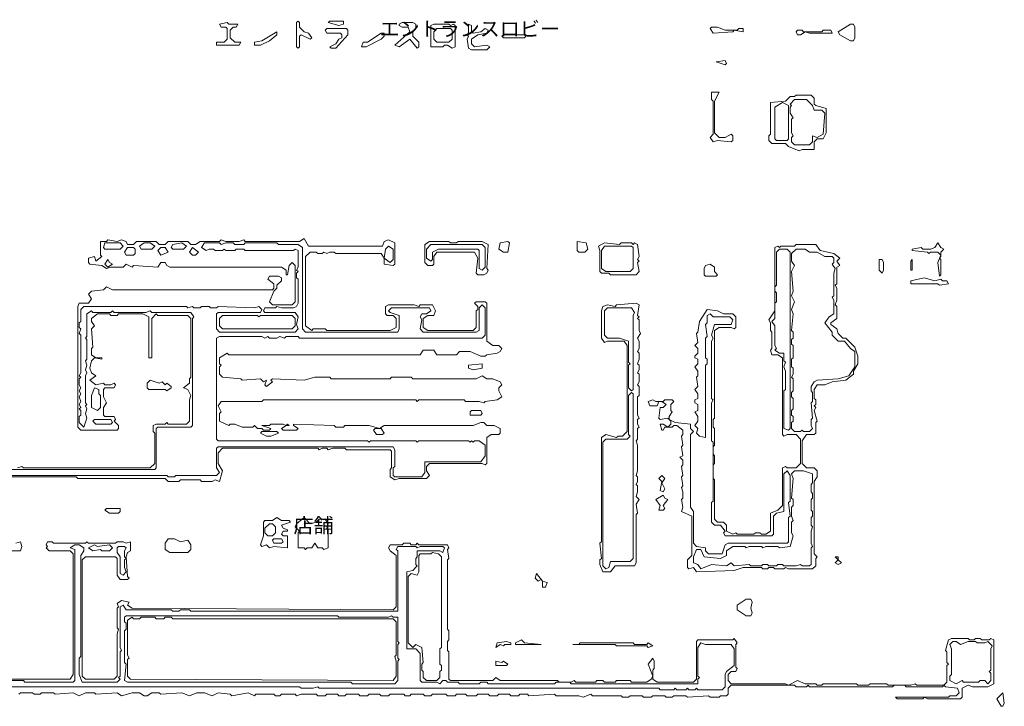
# Model space of a CAD drawing. Header units: millimetres. Extents: x -1438 to 61027, y -4147 to 36493.
# Tile 3 of 4: x 34212 to 61027, y -411 to 18285. Entities that reach past the tile are written whole.
import ezdxf

# ---------------------------------------------------------------- set-up
doc = ezdxf.new("R2010")
doc.units = ezdxf.units.MM
doc.layers.add('EDITABLE_ROOM_LABELS', color=7, linetype='Continuous', lineweight=18, true_color=0x50555f)
doc.layers.add('RASTER_CONTOURS', color=7, linetype='Continuous', lineweight=18, true_color=0x50555f)
doc.styles.add('JAPANESE', font='msgothic.ttc')

msp = doc.modelspace()

# ---------------------------------------------------------------- linework, layer by layer
at = {"layer": 'RASTER_CONTOURS'}
for points in [[(41795, 18247), (41753, 18205), (41753, 17548), (41795, 17507), (41836, 17548), (41836, 17836), (41877, 17877), (42123, 17753), (42164, 17795), (42082, 17918), (41959, 17959), (41836, 18082), (41836, 18205)], [(42616, 18205), (42904, 18123), (43027, 18164), (43027, 18247), (42658, 18247)], [(39658, 18164), (39699, 18082), (39822, 18082), (39863, 18041), (39863, 17753), (39781, 17671), (39575, 17671), (39575, 17589), (40192, 17589), (40233, 17671), (40068, 17671), (39945, 17795), (39945, 18000), (40027, 18082), (40110, 18082), (40151, 18164), (39904, 18164), (39863, 18205)], [(42534, 18000), (42575, 17918), (42945, 17918), (42986, 17877), (42986, 17795), (42904, 17753), (42822, 17630), (42658, 17548), (42699, 17507), (42822, 17507), (43151, 17877), (43151, 18000), (43110, 18041), (42575, 18041)], [(44548, 18164), (44548, 18123), (44630, 18082), (44795, 18082), (44836, 17959), (44425, 17589), (44548, 17548), (44836, 17753), (45041, 17507), (45082, 17548), (45082, 17671), (44918, 17836), (44918, 17959), (45000, 18041), (45000, 18164), (44918, 18205), (44630, 18205)], [(45411, 18123), (45411, 17548), (45740, 17548), (45781, 17589), (45863, 17589), (45986, 17507), (46068, 17548), (46068, 18123), (46027, 18164), (45945, 18123), (45904, 18164), (45493, 18164)], [(45493, 17959), (45575, 18041), (45945, 18041), (45986, 18000), (45986, 17753), (45904, 17671), (45575, 17671), (45493, 17753)], [(46438, 18164), (46438, 17918), (46397, 17877), (46438, 17836), (46397, 17753), (46438, 17507), (46521, 17466), (46932, 17466), (47014, 17548), (46932, 17589), (46603, 17548), (46521, 17630), (46521, 17753), (46685, 17877), (46932, 17918), (46973, 18000), (46890, 18041), (46767, 17959), (46562, 17918), (46521, 17959), (46521, 18123)], [(53014, 18041), (53096, 17918), (53630, 17959), (53671, 18000), (53918, 17959), (53918, 18041), (53795, 18041), (53753, 18000), (53425, 18000), (53219, 18082), (53055, 18082)], [(55356, 17959), (55397, 17877), (55479, 17877), (55603, 17959), (55726, 17918), (56342, 17918), (56301, 18000), (56096, 18000), (56055, 17959), (55562, 17959), (55521, 18000), (55397, 18000)], [(56507, 17959), (56548, 17877), (56836, 17712), (56918, 17712), (56959, 17795), (56959, 18082), (56918, 18164), (56836, 18164)], [(41219, 17959), (40808, 17712), (40603, 17671), (40603, 17589), (40767, 17589), (41014, 17712), (41219, 17877)], [(44137, 17918), (44055, 17918), (43685, 17671), (43562, 17671), (43521, 17548), (43644, 17548), (44055, 17753), (44137, 17836)], [(47342, 17836), (47384, 17795), (47959, 17795), (48000, 17836), (47959, 17877), (47384, 17877)], [(53466, 17096), (53425, 17178), (53178, 17137), (53425, 17055)], [(53055, 16315), (53055, 16110), (53096, 16068), (53096, 15164), (53014, 15082), (53096, 14959), (53219, 15000), (53589, 14959), (53630, 15000), (53630, 15123), (53589, 15164), (53425, 15082), (53260, 15082), (53137, 15205), (53137, 16068), (53260, 16315)], [(54658, 16027), (54658, 15164), (54616, 15123), (54616, 15000), (54699, 14918), (55068, 14918), (55151, 14836), (55438, 14712), (55521, 14753), (55849, 14753), (55849, 14959), (55932, 15041), (56096, 15041), (56178, 15205), (56178, 15863), (55890, 15945), (55849, 15986), (55849, 16151), (55767, 16233), (55356, 16233), (55315, 16192), (55192, 16192), (55068, 16068)], [(55315, 16110), (55644, 16110), (55808, 15945), (55849, 15822), (56055, 15822), (56137, 15740), (56096, 15164), (55932, 15082), (55808, 15123), (55808, 14959), (55726, 14877), (55315, 14877), (55233, 14959), (55233, 15082), (55274, 15123), (55233, 15205), (55233, 15575), (55274, 15616), (55192, 15740), (55192, 15904), (55233, 15945), (55192, 15986)], [(54986, 16027), (55151, 15945), (55151, 15041), (55110, 15000), (54822, 15000), (54781, 15041), (54781, 15904)], [(36493, 12082), (36534, 12205), (36945, 12205), (37027, 12123), (36945, 12041), (36534, 12041)], [(37068, 11959), (37151, 12082), (37315, 12082), (37356, 12041), (37356, 11918), (37315, 11877), (37110, 11877)], [(37479, 12123), (37603, 12205), (37767, 12205), (37890, 12123), (37808, 12041), (37521, 12041)], [(37973, 12000), (38055, 12082), (38178, 12082), (38260, 11959), (38055, 11877)], [(38342, 12082), (38384, 12164), (38630, 12205), (38753, 12123), (38671, 12041), (38384, 12041)], [(38918, 12082), (39082, 11959), (39000, 11877), (38918, 11877), (38836, 11959)], [(44260, 12123), (44384, 12041), (44384, 11753), (44301, 11671), (44137, 11795), (44178, 12041)], [(45247, 12164), (45247, 11671), (45329, 11589), (45452, 11589), (45493, 11630), (45493, 11836), (45575, 11959), (46603, 11959), (46685, 11795), (46644, 11384), (46685, 11342), (46849, 11342), (46932, 11384), (46973, 11466), (46932, 11507), (46973, 12164), (46808, 12247), (46151, 12247), (46110, 12205), (45945, 12205), (45904, 12247), (45370, 12247)], [(45288, 12041), (45411, 12164), (46808, 12164), (46890, 12082), (46890, 11548), (46808, 11466), (46726, 11507), (46726, 12000), (46685, 12041), (45616, 12041), (45452, 11959), (45452, 11753), (45411, 11712), (45288, 11795)], [(47301, 12205), (47260, 12041), (47384, 11959), (47507, 11959), (47548, 12205), (47507, 12247)], [(49397, 12247), (49397, 12000), (49438, 11959), (49603, 11959), (49685, 12041), (49644, 12205)], [(49973, 12123), (50014, 12000), (50014, 11425), (50055, 11384), (50260, 11384), (50301, 11342), (51000, 11342), (51082, 11425), (51041, 11671), (51082, 11712), (51041, 11753), (51082, 11836), (51041, 12164), (50959, 12205), (50918, 12164), (50877, 12205), (50589, 12205), (50548, 12164), (50137, 12205)], [(50137, 12123), (50877, 12123), (50918, 12082), (50918, 11507), (50836, 11425), (50178, 11425), (50055, 11507), (50055, 12000)], [(55890, 12164), (55356, 12164), (55315, 12123), (54945, 12123), (54904, 12082), (54863, 12123), (54781, 12082), (54781, 10356), (54616, 10110), (54658, 10027), (54658, 9822), (54699, 9781), (54699, 9329), (54658, 9288), (54699, 9164), (54863, 9164), (54986, 9082), (54986, 6986), (55027, 6945), (55110, 6986), (55356, 6986), (55479, 6863), (55479, 6205), (55356, 6082), (55110, 6082), (55068, 6123), (54986, 6082), (54986, 5055), (54863, 4932), (54658, 4849), (54658, 4356), (54534, 4274), (54411, 4274), (54370, 4315), (54247, 4315), (54205, 4274), (53753, 4274), (53712, 4315), (53630, 4274), (53466, 4356), (53466, 4521), (53384, 4603), (53219, 4603), (53137, 4685), (53137, 5753), (53096, 5795), (53096, 6164), (53137, 6205), (53137, 6411), (53096, 6452), (53096, 6658), (53137, 6699), (53137, 7151), (53096, 7192), (53096, 7397), (53137, 7438), (53137, 9822), (53260, 9904), (53589, 9904), (53671, 9863), (53712, 9904), (53712, 10192), (53630, 10274), (53384, 10274), (53219, 10356), (52932, 10397), (52726, 10068), (52685, 9781), (52644, 9740), (52685, 9493), (52603, 9411), (52685, 9329), (52685, 9205), (52603, 9123), (52603, 9082), (52685, 9041), (52685, 8918), (52603, 8836), (52685, 8712), (52685, 8589), (52644, 8548), (52685, 8301), (52603, 8219), (52685, 8096), (52685, 7973), (52603, 7932), (52603, 7849), (52685, 7808), (52685, 7644), (52603, 7603), (52685, 7479), (52685, 7356), (52603, 7233), (52685, 7151), (52644, 7027), (52726, 6945), (52890, 6904), (52890, 8877), (52932, 8918), (52932, 9041), (52890, 9082), (52890, 9616), (52932, 9658), (52890, 9986), (52932, 10027), (52932, 10233), (53014, 10274), (53096, 10192), (53548, 10192), (53630, 10110), (53589, 9986), (53137, 9986), (53055, 9699), (53096, 9616), (53055, 9534), (53055, 7973), (53096, 7932), (53055, 7849), (53055, 6822), (53096, 6781), (53096, 5178), (53055, 5137), (53055, 4603), (53137, 4521), (53301, 4521), (53425, 4356), (53384, 4315), (53425, 4233), (54699, 4233), (54740, 4274), (54740, 4767), (54822, 4849), (55027, 4890), (55027, 5918), (55110, 6000), (55192, 5877), (55192, 5178), (55151, 5137), (55192, 4767), (55151, 4726), (55151, 4068), (55110, 4027), (53507, 4027), (53425, 3986), (53342, 3740), (52973, 3740), (52890, 3822), (52890, 3904), (52644, 3945), (52562, 4027), (52562, 4890), (52479, 5014), (52479, 6986), (52562, 7068), (52479, 7151), (52479, 7274), (52068, 7315), (51904, 7397), (51904, 7479), (51986, 7603), (51945, 7644), (51945, 7808), (52027, 7890), (51986, 7932), (51781, 7932), (51740, 7890), (51534, 7890), (51452, 7932), (51329, 7890), (51370, 7767), (51575, 7767), (51616, 7890), (51699, 7890), (51822, 7808), (51740, 7726), (51658, 7726), (51616, 7438), (51658, 7397), (51863, 7438), (51945, 7356), (51945, 7274), (51863, 7192), (51740, 7274), (51658, 7274), (51699, 7110), (51740, 7110), (51781, 7192), (51986, 7192), (52027, 7233), (52110, 7233), (52274, 7110), (52274, 6986), (52233, 6945), (52274, 6699), (52233, 6658), (52274, 6411), (52192, 6370), (52274, 6288), (52274, 6164), (52233, 6123), (52274, 5877), (52233, 5836), (52274, 5589), (52233, 5548), (52274, 5425), (52274, 5260), (52233, 5219), (52274, 5014), (52233, 4890), (52521, 4767), (52521, 3699), (52397, 3575), (52397, 3370), (52438, 3329), (52562, 3370), (52644, 3247), (53671, 3288), (53918, 3370), (54411, 3370), (54452, 3329), (54575, 3329), (54616, 3370), (54740, 3370), (54781, 3329), (55027, 3329), (55068, 3370), (55151, 3329), (55808, 3329), (55890, 3411), (55890, 3616), (55932, 3658), (55849, 3740), (55849, 5712), (55932, 5836), (55932, 6000), (55849, 6082), (55644, 6082), (55521, 6205), (55521, 6822), (55644, 6986), (55849, 6986), (55890, 7027), (55890, 7315), (55932, 7356), (55849, 7644), (55890, 7726), (55849, 7767), (55890, 7808), (55890, 7932), (55849, 7973), (55849, 8219), (55932, 8342), (56137, 8342), (56342, 8425), (56712, 8466), (56918, 8630), (56918, 8712), (57041, 8918), (57041, 9123), (56959, 9370), (56712, 9616), (56630, 9616), (56507, 9740), (56466, 9863), (56301, 9986), (56301, 10027), (56466, 10151), (56466, 10479), (56425, 10521), (56466, 10644), (56466, 10973), (56425, 11055), (56466, 11096), (56466, 11548), (56548, 11589), (56466, 11712), (56548, 11795), (56384, 11918), (56014, 12000)], [(58521, 12041), (58521, 12000), (58932, 11959), (58973, 11918), (59014, 11959), (59219, 11959), (59301, 11877), (59219, 11671), (59260, 11301), (59301, 11342), (59301, 11753), (59260, 11795), (59301, 11836), (59301, 11959), (59384, 12041), (59301, 12082), (59219, 12205), (59137, 12082), (59014, 12041), (58808, 12041), (58767, 12082)], [(54904, 12041), (55110, 12041), (55192, 11959), (55192, 7151), (55151, 7110), (55027, 7151), (55027, 8178), (55068, 8219), (55068, 8712), (55027, 8836), (55068, 8959), (55027, 9000), (55027, 9205), (54904, 9205), (54781, 9288), (54822, 9329), (54781, 9411), (54781, 9945), (54699, 10068), (54781, 10151), (54781, 10562), (54822, 10603), (54822, 10849), (54781, 10890), (54781, 11014), (54822, 11055), (54822, 11959)], [(55356, 12041), (55603, 12041), (55726, 11959), (55932, 11959), (56137, 11836), (56342, 11836), (56384, 11795), (56384, 11671), (56342, 11630), (56425, 11507), (56384, 11384), (56384, 10767), (56342, 10726), (56384, 10644), (56384, 10274), (56260, 10192), (56137, 10027), (56342, 9781), (56342, 9699), (56507, 9534), (56671, 9534), (56836, 9329), (56959, 9247), (56959, 8836), (56795, 8589), (56507, 8507), (55932, 8466), (55849, 8425), (55767, 8301), (55767, 8178), (55808, 8137), (55808, 7890), (55767, 7849), (55808, 7438), (55767, 7397), (55767, 7233), (55808, 7151), (55726, 7068), (55562, 7068), (55521, 7110), (55479, 7068), (55315, 7068), (55233, 7151), (55233, 7315), (55274, 7356), (55274, 7479), (55233, 7521), (55233, 7644), (55274, 7685), (55274, 7973), (55233, 8014), (55233, 8137), (55274, 8178), (55274, 8507), (55233, 8548), (55274, 8630), (55274, 8795), (55233, 8836), (55233, 9041), (55274, 9082), (55274, 9411), (55233, 9452), (55233, 9575), (55274, 9616), (55274, 9781), (55233, 9822), (55274, 10274), (55233, 10397), (55315, 10603), (55233, 10767), (55274, 10890), (55233, 11425), (55315, 11589), (55233, 11712), (55233, 11918)], [(36616, 11753), (36658, 11671), (36740, 11630), (36616, 11548), (36534, 11630)], [(52890, 11589), (52849, 11507), (52849, 11342), (52890, 11301), (53178, 11301), (53219, 11342), (53137, 11425), (53137, 11548), (53014, 11630)], [(57616, 11753), (57616, 11466), (57699, 11384), (57740, 11466), (57740, 11671), (57699, 11753)], [(58521, 11753), (58479, 11712), (58479, 11466), (58521, 11466)], [(58479, 11178), (58479, 11096), (59219, 11096), (59260, 11055), (59507, 11096), (59466, 11178), (59342, 11178), (59301, 11219), (59137, 11178), (58849, 11260)], [(51000, 10562), (50466, 10521), (50425, 10479), (50219, 10521), (50096, 10479), (50055, 10356), (50055, 9616), (50137, 9493), (50219, 9534), (50671, 9534), (50753, 9411), (50753, 7068), (50630, 6945), (50507, 6945), (50466, 6904), (50178, 6986), (50055, 6904), (50055, 4068), (50014, 4027), (50055, 3616), (50014, 3575), (50014, 3452), (50096, 3247), (50301, 3247), (50425, 3411), (50959, 3411), (51000, 3493), (51000, 4808), (51041, 4849), (51000, 5096), (51082, 5219), (51000, 5301), (51041, 5425), (51041, 5589), (51000, 5630), (51041, 5712), (51041, 5836), (51000, 5877), (51041, 6000), (51041, 6699), (51000, 6822), (51041, 6863), (51041, 7151), (51082, 7192), (51041, 7274), (51041, 7397), (51082, 7438), (51041, 7521), (51041, 8014), (51082, 8055), (51082, 8301), (51041, 8342), (51082, 8425), (51082, 8630), (51041, 8671), (51082, 8753), (51082, 8877), (51041, 8918), (51082, 9041), (51082, 9205), (51041, 9247), (51082, 9329), (51082, 9534), (51041, 9616), (51123, 9740), (51082, 9822), (51082, 10110), (51041, 10151), (51082, 10192), (51041, 10233), (51082, 10521)], [(39658, 10151), (39740, 10233), (40685, 10233), (40726, 10192), (40767, 10233), (41630, 10233), (41712, 10151), (41712, 9945), (41630, 9863), (39740, 9863), (39658, 9945)], [(50219, 10438), (50877, 10438), (50959, 10315), (50918, 10233), (50918, 8219), (50877, 8178), (50795, 8260), (50795, 8877), (50836, 8918), (50795, 8959), (50795, 9534), (50548, 9616), (50219, 9616), (50137, 9699), (50137, 10356)], [(46438, 8877), (46438, 8795), (46562, 8753), (46808, 8795), (46808, 8918)], [(37685, 8384), (37685, 8260), (37726, 8219), (38178, 8219), (38219, 8178), (38342, 8260), (38342, 8301), (38219, 8384), (38178, 8342), (38096, 8425), (38014, 8384), (37767, 8466)], [(36247, 8260), (36370, 8219), (36370, 8096), (36411, 8055), (36411, 7726), (36329, 7644), (36164, 7726), (36164, 8055)], [(50877, 8137), (50918, 8096), (50918, 3616), (50836, 3534), (50301, 3534), (50260, 3370), (50178, 3329), (50096, 3411), (50096, 6781), (50178, 6863), (50753, 6863), (50836, 6945), (50795, 6986), (50795, 8055)], [(46479, 7603), (46479, 7521), (46767, 7521), (46808, 7562), (46767, 7644), (46521, 7644)], [(36205, 7356), (36247, 7397), (36699, 7397), (36740, 7315), (36699, 7274), (36288, 7274)], [(40767, 7027), (40808, 7068), (41219, 7068), (41260, 7027), (41055, 6945), (40932, 6945)], [(43849, 7110), (43890, 7151), (44055, 7151), (44137, 7027), (44096, 6986), (43932, 6986)], [(55808, 5918), (55808, 5671), (55767, 5630), (55767, 5425), (55808, 5384), (55808, 5260), (55767, 5219), (55767, 4932), (55808, 4890), (55808, 4767), (55767, 4726), (55767, 4521), (55808, 4479), (55767, 4356), (55767, 4027), (55808, 3945), (55767, 3904), (55767, 3452), (55726, 3411), (55521, 3411), (55479, 3452), (55356, 3411), (55027, 3411), (54986, 3452), (54863, 3452), (54822, 3411), (54616, 3411), (54575, 3452), (54452, 3452), (54411, 3411), (54123, 3411), (54082, 3452), (53671, 3411), (53589, 3493), (53466, 3411), (53055, 3452), (52767, 3329), (52685, 3452), (52562, 3493), (52562, 3658), (52644, 3863), (52767, 3863), (52849, 3658), (53301, 3616), (53466, 3699), (53466, 3822), (53630, 3945), (53959, 3945), (54000, 3904), (54082, 3945), (54411, 3945), (54452, 3904), (54534, 3945), (54863, 3945), (54904, 3904), (55192, 3945), (55274, 4233), (55233, 4315), (55233, 4603), (55274, 4644), (55233, 4767), (55233, 5014), (55274, 5055), (55274, 5219), (55233, 5260), (55274, 5795), (55233, 5918), (55315, 6000), (55562, 6000)], [(51699, 5877), (51616, 5795), (51699, 5712), (51658, 5466), (51740, 5425), (51781, 5507), (51699, 5671), (51781, 5795)], [(51740, 5342), (51534, 5219), (51658, 5055), (51616, 4932), (51740, 4932), (51781, 4973), (51740, 5055), (51863, 5219), (51781, 5260)], [(36534, 4932), (36658, 4849), (36904, 4849), (36945, 4890), (36945, 4973), (36575, 4973)], [(41589, 4603), (41548, 4644), (41342, 4644), (41219, 4726), (41096, 4644), (40890, 4644), (40849, 4603), (40849, 4233), (40767, 3986), (40808, 3945), (40932, 3986), (41014, 3904), (41137, 3945), (41507, 3904), (41507, 4233), (41384, 4233), (41342, 4274), (41384, 4356), (41507, 4356), (41507, 4397), (41384, 4438), (41342, 4521)], [(41014, 4562), (41096, 4562), (41178, 4479), (41178, 4315), (41096, 4233), (40973, 4233), (40890, 4315), (40890, 4438)], [(41753, 4562), (41712, 4479), (41836, 4356), (41795, 4315), (41795, 3904), (41959, 3904), (42000, 3863), (42041, 3904), (42164, 3904), (42247, 4027), (42329, 3904), (42452, 3904), (42493, 3863), (42616, 3904), (42616, 4397), (42575, 4438), (42616, 4562), (42534, 4685), (42370, 4685), (42288, 4603), (42123, 4562), (41959, 4726)], [(38178, 4027), (38178, 3863), (38301, 3781), (38795, 3781), (38877, 3863), (38877, 3986), (38795, 4110), (38589, 4068), (38425, 4151), (38260, 4151)], [(41096, 4110), (41137, 4151), (41342, 4151), (41384, 4068), (41342, 4027), (41137, 4027)], [(36082, 3904), (36247, 3986), (36329, 3945), (36658, 3986), (36740, 3904), (36658, 3822), (36452, 3822), (36411, 3863), (36205, 3822)], [(36904, 3945), (37068, 3945), (37110, 3904), (37068, 3822), (37068, 3658), (37110, 3616), (37068, 3575), (37068, 3370), (37110, 3247), (37027, 3164), (36945, 3205), (36945, 3658), (36863, 3781), (36863, 3904)], [(45452, 3781), (45616, 3740), (45699, 3658), (45699, 1192), (45658, 1151), (45658, 740), (45699, 699), (45699, 575), (45658, 534), (45658, 370), (45575, 288), (45288, 288), (45205, 370), (45205, 534), (45164, 575), (45164, 740), (45205, 781), (45164, 1192), (45000, 1274), (44918, 1192), (44795, 1315), (44795, 3123), (44877, 3205), (45041, 3164), (45082, 3247), (45082, 3699), (45123, 3740), (45411, 3740)], [(56425, 3658), (56507, 3575), (56425, 3493), (56507, 3452), (56589, 3493), (56507, 3575), (56507, 3658)], [(48288, 3205), (48247, 3082), (48329, 3000), (48411, 3041), (48452, 3000), (48452, 2836), (48534, 2836), (48575, 2959), (48452, 3000)], [(54000, 2507), (53753, 2342), (53753, 2219), (54000, 2055), (54123, 2055), (54164, 2137), (54123, 2260), (54164, 2425), (54123, 2507)], [(37068, 2014), (37068, 1890), (37110, 1849), (37110, 1685), (37068, 1644), (37068, 781), (37110, 740), (37068, 288), (37151, 247), (43233, 247), (43274, 205), (44425, 205), (44507, 288), (44507, 822), (44548, 863), (44507, 904), (44507, 1274), (44548, 1315), (44507, 1356), (44507, 2014), (44384, 2014), (44342, 2055), (44260, 2014), (42904, 2014), (42863, 2055), (37110, 2055)], [(37151, 1932), (37274, 2014), (37315, 1973), (37479, 1973), (37521, 2014), (37890, 2014), (37932, 1973), (38137, 1973), (38178, 2014), (38342, 2014), (38384, 1973), (44384, 1973), (44466, 1890), (44466, 986), (44425, 945), (44466, 822), (44466, 411), (44384, 288), (37233, 329), (37151, 411), (37151, 863), (37192, 904), (37151, 986)], [(47589, 1315), (47466, 1356), (47219, 1315), (47178, 1192), (47301, 1274), (47384, 1233), (47425, 1274), (47589, 1274)], [(47712, 1315), (47712, 1274), (48411, 1274), (47959, 1315), (47877, 1397)], [(59630, 1356), (59712, 1356), (59836, 1274), (60041, 1356), (60247, 1356), (60288, 1315), (60493, 1315), (60575, 1356), (60699, 1233), (60658, 1151), (60658, 575), (60616, 534), (60658, 493), (60658, 288), (60575, 205), (60493, 288), (60370, 288), (60329, 247), (59918, 247), (59877, 288), (59712, 205), (59548, 288), (59548, 411), (59589, 452), (59589, 1151), (59548, 1274)], [(49274, 1274), (50425, 1274), (50466, 1233), (51288, 1233), (51329, 1192), (51452, 1233), (51329, 1315), (51288, 1274), (50959, 1274), (50918, 1315), (49479, 1315), (49438, 1274)], [(47178, 822), (47178, 699), (47466, 699), (47507, 740), (47384, 822), (47342, 781)], [(60986, -41), (60822, -205), (60945, -411), (60986, -411), (61027, -329)]]:
    msp.add_lwpolyline(points, close=True, dxfattribs=at)
for points in [[(33904, 6041), (37890, 6041), (37932, 6082), (37932, 7151), (37973, 7192), (38877, 7192), (38918, 7233), (38918, 10151), (38959, 10192), (38877, 10315), (37808, 10315), (37767, 10356), (37644, 10315), (36781, 10315), (36740, 10356), (36699, 10315), (36205, 10315), (36164, 10356), (36041, 10274), (36041, 9658), (36000, 9616), (36041, 9575), (36041, 9041), (36000, 9000), (36041, 8877), (36000, 8753), (36041, 8671), (36000, 8589), (36000, 7849), (36041, 7808), (36000, 7767), (36041, 7685), (36000, 7562), (36041, 7438), (35959, 7192), (35836, 7315), (35836, 7479), (35877, 7521), (35877, 7644), (35836, 7685), (35877, 7726), (35836, 7808), (35877, 7890), (35836, 8014), (35877, 8096), (35836, 8178), (35877, 8260), (35836, 8342), (35836, 8507), (35877, 8548), (35836, 8589), (35877, 8671), (35877, 9699), (35836, 9740), (35877, 9863), (35836, 9904), (35836, 10027), (35877, 10068), (35877, 10397), (35959, 10479), (38753, 10479), (38795, 10438), (38918, 10479), (38959, 10438), (39123, 10438), (39164, 10479), (39370, 10479), (39411, 10438), (39575, 10438), (39616, 10479), (40603, 10438), (40726, 10479), (40808, 10397), (40767, 10315), (39616, 10315), (39575, 10274), (39575, 9863), (39658, 9781), (41712, 9781), (41795, 9863), (41753, 9986), (41795, 10192), (41712, 10315), (40890, 10315), (40849, 10356), (40890, 10438), (41178, 10438), (41219, 10479), (41342, 10438), (41671, 10438), (41753, 10479), (41795, 10562), (41795, 11219), (41753, 11260), (41753, 11384), (41795, 11425), (41753, 11466), (41795, 11548), (41795, 12000), (41712, 12041), (41671, 12000), (40356, 12000), (40315, 12041), (40110, 12041), (40068, 12000), (39822, 12000), (39781, 12041), (39740, 12000), (39534, 12000), (39493, 12041), (39370, 12041), (39288, 12000), (39164, 12082), (39247, 12205), (39658, 12205), (39699, 12164), (39822, 12205), (40027, 12205), (40068, 12164), (40315, 12164), (40356, 12205), (41219, 12205), (41260, 12164), (41795, 12164), (41918, 12082), (41918, 9863), (42000, 9781), (44507, 9781), (44548, 9863), (44548, 10233), (44301, 10315), (44260, 10356), (44342, 10438), (45370, 10438), (45411, 10356), (45288, 10274), (45164, 10274), (45123, 10192), (45164, 10110), (45123, 9863), (45205, 9781), (46644, 9781), (46726, 9822), (46726, 10438), (46808, 10521), (46890, 10438), (46890, 9699), (46808, 9616), (41836, 9616), (41795, 9658), (41466, 9658), (41425, 9616), (41301, 9658), (41219, 9616), (41014, 9616), (40973, 9658), (40890, 9616), (40808, 9658), (39658, 9658), (39575, 9616), (39575, 6863), (39616, 6822), (43685, 6822), (43726, 6781), (43767, 6822), (45000, 6822), (45041, 6781), (45082, 6822), (46438, 6822), (46479, 6781), (46521, 6822), (46562, 6781), (46603, 6822), (46726, 6822), (46890, 6699), (46890, 6411), (46767, 6247), (45247, 6247), (45247, 5959), (45164, 5836), (44425, 5836), (44384, 5877), (44384, 6082), (44425, 6123), (44425, 6575), (44384, 6658), (39616, 6658), (39575, 6616), (39575, 6082), (39658, 5959), (39575, 5877), (38466, 5877), (38425, 5836), (38260, 5836), (38219, 5877), (33082, 5877)], [(33123, 5836), (35753, 5836), (35795, 5795), (38178, 5795), (38260, 5712), (38548, 5712), (38589, 5753), (39123, 5753), (39164, 5712), (39452, 5712), (39534, 5753), (39658, 5712), (39740, 6000), (39616, 6205), (39616, 6493), (39740, 6616), (42329, 6616), (42370, 6575), (42452, 6616), (42575, 6616), (42616, 6575), (42740, 6616), (43068, 6616), (43110, 6575), (44301, 6575), (44342, 6534), (44342, 6082), (44301, 6041), (44301, 5836), (44425, 5753), (44548, 5795), (45288, 5795), (45370, 5877), (45288, 6000), (45288, 6123), (45370, 6205), (46808, 6205), (46890, 6164), (46932, 6205), (46932, 6904), (47055, 6986), (47260, 6986), (47301, 7027), (47301, 7151), (47137, 7233), (46932, 7233), (46849, 7315), (46767, 7315), (46562, 7233), (44137, 7233), (44014, 7151), (43726, 7233), (43068, 7233), (43027, 7192), (42822, 7192), (42781, 7233), (41671, 7274), (41671, 7233), (41795, 7151), (41753, 7110), (41384, 7110), (41342, 7151), (41466, 7233), (41548, 7233), (41507, 7274), (41466, 7233), (41384, 7274), (41055, 7274), (41014, 7233), (40808, 7233), (41055, 7151), (41014, 7110), (40849, 7110), (40808, 7151), (40685, 7151), (40603, 7233), (40562, 7192), (40274, 7192), (40068, 7274), (39945, 7274), (39904, 7233), (39658, 7356), (39658, 7562), (39699, 7603), (39616, 7767), (39699, 7890), (40808, 7890), (40849, 7932), (45000, 7932), (45041, 7890), (45082, 7932), (46315, 7932), (46356, 7890), (46726, 7890), (46849, 7849), (46890, 7890), (47219, 7932), (47342, 8014), (47260, 8178), (47260, 8260), (47342, 8342), (47301, 8425), (47096, 8507), (46932, 8507), (46808, 8589), (46644, 8507), (44918, 8507), (44877, 8548), (44342, 8548), (44301, 8507), (42699, 8507), (42658, 8548), (42247, 8548), (41959, 8466), (41096, 8507), (41055, 8466), (41096, 8425), (40932, 8301), (40890, 8342), (40932, 8466), (40849, 8425), (40767, 8507), (40274, 8466), (40233, 8507), (39740, 8548), (39658, 8630), (39658, 8836), (39699, 8877), (39658, 8918), (39658, 9082), (39863, 9205), (39904, 9164), (45123, 9164), (45205, 9288), (45493, 9288), (45575, 9164), (46110, 9164), (46192, 9247), (46479, 9247), (46767, 9123), (46890, 9123), (46932, 9164), (47219, 9205), (47301, 9247), (47342, 9329), (47260, 9411), (47096, 9411), (46932, 9534), (46932, 10562), (46890, 10603), (46644, 10603), (46603, 10562), (46685, 10479), (46685, 10397), (46644, 10356), (46644, 9904), (46562, 9822), (45329, 9822), (45205, 9904), (45205, 10151), (45329, 10233), (45493, 10233), (45534, 10356), (45452, 10521), (45123, 10521), (45082, 10479), (44959, 10521), (44260, 10521), (44178, 10479), (44178, 10274), (44219, 10233), (44384, 10233), (44466, 10151), (44466, 9904), (44301, 9822), (42575, 9822), (42534, 9863), (42205, 9863), (42164, 9822), (42000, 9945), (42000, 11836), (42123, 11959), (42288, 11959), (42329, 11918), (42452, 11918), (42493, 11959), (42575, 11918), (42658, 11959), (42781, 11959), (42822, 11918), (44055, 11918), (44137, 11795), (44137, 11630), (44384, 11589), (44425, 11630), (44425, 12205), (44260, 12288), (44137, 12247), (44096, 12123), (42082, 12123), (41959, 12329), (41836, 12247), (40356, 12247), (40315, 12288), (40192, 12247), (39822, 12247), (39699, 12288), (39658, 12247), (39123, 12247), (39000, 12164), (38877, 12164), (38795, 12247), (38260, 12247), (38178, 12164), (38014, 12164), (37932, 12247), (37397, 12247), (37315, 12164), (37151, 12164), (37110, 12247), (36986, 12288), (36863, 12247), (36616, 12288), (36575, 12247), (36411, 12247), (36411, 11877), (36452, 11836), (36288, 11712), (36247, 11836), (36082, 11795), (36082, 11671), (36123, 11630), (36452, 11589), (36575, 11507), (36699, 11548), (37027, 11548), (37110, 11630), (37274, 11548), (37315, 11589), (37973, 11548), (38055, 11671), (38178, 11671), (38219, 11589), (38301, 11548), (41342, 11548), (41466, 11466), (41466, 11342), (41507, 11342), (41548, 11589), (41630, 11671), (41712, 11589), (41712, 10603), (41630, 10521), (41096, 10521), (41014, 10603), (41137, 10890), (41219, 10973), (41219, 11055), (41342, 11178), (41342, 11260), (41260, 11301), (41014, 11301), (40973, 11219), (41137, 11096), (41137, 10973), (41096, 10932), (36740, 10932), (36575, 11014), (36493, 10932), (36164, 10890), (36082, 10808), (36164, 10685), (36082, 10562), (35836, 10562), (35795, 10479), (35795, 7192), (35877, 7110), (36863, 7110), (36904, 7151), (36904, 7233), (36781, 7356), (36822, 7397), (36781, 7479), (36534, 7479), (36493, 7521), (36493, 7726), (36575, 7849), (36493, 8014), (36493, 8219), (36534, 8260), (36781, 8260), (36822, 8342), (36781, 8384), (36699, 8342), (36534, 8342), (36493, 8384), (36288, 8342), (36123, 8466), (36288, 8589), (36164, 8671), (36123, 8795), (36164, 9000), (36247, 9082), (36452, 9041), (36452, 9082), (36288, 9082), (36164, 9164), (36164, 9329), (36205, 9370), (36164, 9863), (36247, 9945), (36164, 10068), (36164, 10151), (36329, 10274), (36658, 10274), (36699, 10233), (36863, 10233), (36904, 10274), (37562, 10274), (37726, 10192), (37726, 9082), (37808, 9082), (37808, 10151), (37932, 10274), (37973, 10233), (38795, 10233), (38877, 10151), (38877, 8548), (38836, 8507), (38836, 8384), (38671, 8260), (38795, 8219), (38877, 8055), (38836, 7932), (38836, 7356), (38753, 7274), (38260, 7274), (38219, 7315), (38178, 7274), (37932, 7274), (37849, 7233), (37849, 7068), (37890, 7027), (37890, 6205), (37767, 6082), (34315, 6082), (34274, 6123), (34151, 6082)], [(34192, -82), (34233, -41), (34562, -41), (34603, -82), (34767, -82), (34808, -41), (35137, -41), (35178, -82), (35671, -41), (35836, -123), (36000, -41), (36247, -41), (36288, -82), (36863, -41), (36986, -123), (37274, -41), (37479, -41), (37603, -123), (37685, -123), (37808, -41), (38014, -41), (38055, -82), (38630, -41), (38836, -123), (39041, -41), (39247, -41), (39452, -123), (39616, -41), (39945, -82), (39986, -123), (40438, -41), (40603, -123), (40644, -82), (41137, -82), (41178, -123), (41301, -123), (41342, -82), (41712, -82), (41753, -123), (41877, -82), (42288, -82), (42329, -123), (42534, -123), (42575, -82), (42863, -82), (42904, -123), (43068, -123), (43110, -82), (43438, -82), (43479, -123), (43685, -123), (43726, -82), (44014, -82), (44055, -123), (44260, -123), (44301, -82), (44671, -82), (44712, -123), (44836, -123), (44877, -82), (45205, -82), (45247, -123), (45411, -123), (45452, -82), (45822, -82), (45863, -123), (46068, -123), (46110, -82), (46356, -82), (46397, -123), (46644, -123), (46685, -82), (46973, -82), (47014, -123), (47219, -123), (47260, -82), (47548, -82), (47589, -123), (47795, -123), (47836, -82), (48041, -82), (48082, -123), (48781, -82), (48822, -123), (49438, -123), (49562, -164), (49767, -82), (49808, -123), (50589, -123), (50630, -164), (50795, -164), (50836, -123), (51164, -123), (51205, -164), (51411, -164), (51452, -123), (51781, -123), (51822, -164), (51986, -164), (52027, -123), (52356, -123), (52397, -164), (52973, -123), (53014, -164), (53260, -164), (53301, -123), (53466, -123), (53507, -82), (53507, 82), (53589, 164), (55315, 164), (55356, 123), (55644, 123), (55685, 164), (55726, 123), (57986, 123), (58027, 164), (58315, 164), (58356, 123), (59342, 123), (59384, 164), (59425, 123), (59753, 82), (59795, -41), (59712, -123), (59548, -123), (59507, -164), (58068, -164), (58110, -205), (58808, -205), (58849, -164), (58932, -205), (59836, -205), (59877, -164), (59877, 82), (60041, 164), (60164, 123), (60575, 123), (60740, 205), (60740, 1397), (60658, 1438), (60616, 1397), (60411, 1397), (60370, 1438), (60247, 1438), (60205, 1397), (60082, 1397), (60041, 1438), (59589, 1438), (59507, 1397), (59425, 1110), (59466, 1068), (59466, 781), (59507, 740), (59466, 699), (59466, 247), (59384, 164), (58644, 164), (58603, 205), (58479, 164), (57863, 164), (57822, 205), (57370, 205), (57329, 164), (57041, 164), (57000, 205), (56096, 205), (56055, 164), (55932, 164), (55890, 205), (55603, 205), (55397, 288), (55151, 164), (55068, 205), (53589, 205), (53507, 288), (53507, 452), (53589, 534), (53712, 534), (53753, 616), (53712, 658), (53712, 1274), (53753, 1315), (53671, 1438), (53630, 1397), (52685, 1397), (52644, 1356), (52644, 329), (52562, 247), (51575, 247), (51452, 329), (51452, 575), (51493, 616), (51493, 822), (51452, 904), (51329, 740), (51452, 411), (51411, 329), (51288, 247), (50877, 247), (50836, 288), (50466, 288), (50425, 247), (50137, 247), (50096, 288), (49932, 288), (49890, 247), (49356, 247), (49315, 288), (49233, 247), (48904, 247), (48863, 288), (47301, 288), (47178, 370), (47096, 288), (45945, 288), (45904, 329), (45904, 1068), (45863, 1110), (45863, 1356), (45904, 1397), (45904, 1644), (45863, 1685), (45863, 3575), (45904, 3616), (45863, 3863), (45904, 3904), (45863, 3986), (45082, 3986), (45041, 4027), (45000, 3986), (44877, 3986), (44836, 4027), (44671, 4027), (44630, 3986), (44301, 3986), (44260, 3904), (44301, 3822), (44466, 3699), (44466, 2301), (44384, 2219), (37274, 2260), (37151, 2342), (37192, 2425), (36986, 2466), (36863, 2384), (36904, 2301), (36863, 2260), (36863, 1726), (36904, 1685), (36863, 1562), (36863, 411), (36781, 329), (36000, 329), (35918, 411), (35918, 3575), (36000, 3658), (36822, 3658), (36863, 3616), (36863, 3164), (36945, 3041), (37151, 3041), (37192, 3082), (37151, 3123), (37110, 3658), (37151, 3781), (37233, 3822), (37233, 4068), (37110, 4027), (37027, 4068), (36863, 4068), (36822, 4027), (36082, 4027), (36041, 4068), (36000, 4027), (35137, 4027), (35096, 4068), (34973, 4068), (34932, 3986), (34973, 3945), (34932, 3904), (35014, 3822), (35589, 3822), (35671, 3740), (35671, 452), (35589, 329), (33904, 329)], [(33904, 3822), (34233, 3822), (34274, 3945), (34233, 4068), (34110, 4027)], [(33781, 288), (34315, 288), (34356, 247), (35671, 247), (35712, 288), (35712, 3863), (35589, 3904), (35712, 3986), (35836, 3986), (35959, 3904), (35959, 3822), (35877, 3699), (35877, 945), (35836, 904), (35836, 452), (35918, 247), (36863, 247), (36945, 329), (36904, 370), (36945, 411), (36945, 1068), (36986, 1110), (36945, 1192), (36945, 2301), (37027, 2342), (37110, 2219), (38342, 2219), (38384, 2178), (38548, 2178), (38589, 2219), (38836, 2219), (38877, 2178), (44507, 2178), (44507, 3822), (44466, 3863), (44507, 3945), (45000, 3945), (45041, 3904), (45123, 3945), (45740, 3945), (45781, 3904), (45740, 3781), (45658, 3822), (45041, 3822), (45041, 3658), (45000, 3616), (45000, 3452), (45041, 3411), (44918, 3288), (44753, 3247), (44753, 1151), (45000, 1151), (45123, 1027), (45123, 288), (45164, 247), (45575, 247), (45658, 205), (45740, 288), (45822, 288), (45863, 247), (46151, 247), (46192, 205), (46726, 205), (46767, 247), (46932, 247), (46973, 205), (48781, 205), (48822, 247), (49192, 247), (49233, 205), (52685, 205), (52685, 329), (52726, 370), (52685, 411), (52685, 1192), (52767, 1315), (52890, 1274), (53589, 1274), (53671, 1151), (53671, 699), (53466, 534), (53425, 452), (53425, 123), (53342, 41), (52685, 41), (52644, 82), (52603, 41), (52438, 41), (52397, 82), (52356, 41), (52110, 41), (52068, 82), (52027, 41), (51658, 41), (51616, 82), (42370, 82), (42329, 123), (42205, 82), (41877, 82), (41836, 123), (28767, 123)]]:
    msp.add_lwpolyline(points, dxfattribs=at)

# ---------------------------------------------------------------- texts
at = {"layer": 'EDITABLE_ROOM_LABELS', "style": 'JAPANESE'}
for s, p in [('エントランスロビー', (44014, 17836)), ('店舗', (41671, 4315))]:
    msp.add_text(s, height=400, dxfattribs=at).set_placement(p)

doc.saveas('drawing.dxf')
